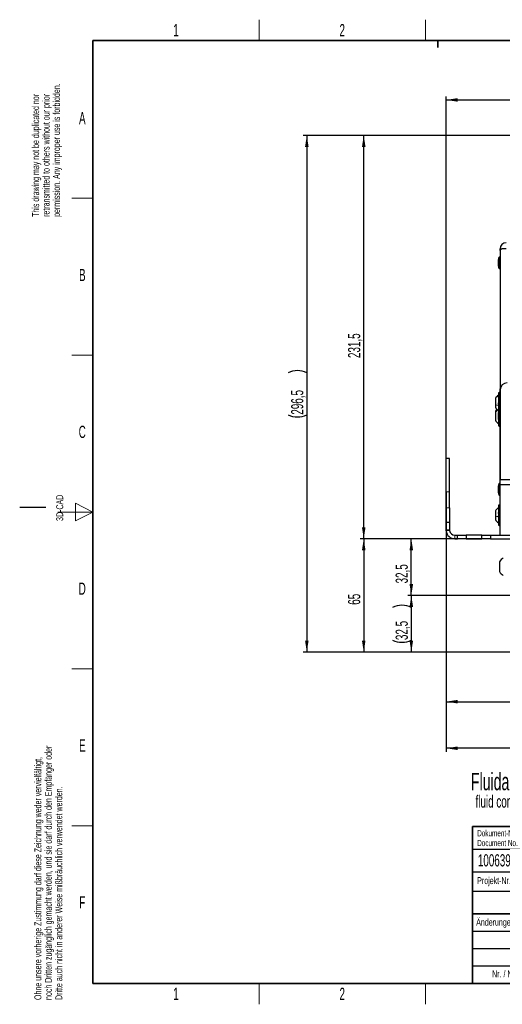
# Paper-space layout 'Blatt5' of a CAD drawing. Header units: millimetres. Extents: x 5 to 418, y 2 to 292.
# Tile 1 of 29: x 5 to 144, y 6 to 288. Entities that reach past the tile are written whole.
import ezdxf

# ---------------------------------------------------------------- set-up
doc = ezdxf.new("R2010")
doc.units = ezdxf.units.MM
doc.layers.add('SLD-0', color=7, linetype='Continuous')
doc.styles.add('SLDTEXTSTYLE0', font='TXT', dxfattribs={"width": 0.605})
doc.dimstyles.new('SLDDIMSTYLE6', dxfattribs={"dimtxt": 3.5, "dimasz": 3.302, "dimexe": 0, "dimexo": 0.0625, "dimgap": 0.875, "dimtad": 1, "dimlfac": 2, "dimrnd": 1e-09, "dimzin": 12, "dimdsep": 46, "dimtxsty": 'SLDTEXTSTYLE0', "dimsah": 1, "dimcen": 0.09, "dimadec": 0, "dimazin": 3, "dimtfac": 1, "dimtofl": 0, "dimtmove": 0, "dimatfit": 3, "dimfxl": 1, "dimfrac": 2, "dimtolj": 1, "dimtzin": 12, "dimarcsym": 0})

# ---------------------------------------------------------------- blocks, each defined once
blk = doc.blocks.new('_D_30')
at = {"layer": 'SLD-0', "color": 7}
for p, q in [((127.43, 153.05), (127.43, 91.83)), ((169.93, 123.31), (169.93, 91.83)), ((127.43, 92.83), (169.93, 92.83))]:
    blk.add_line(p, q, dxfattribs=at)
for points in [[(127.43, 92.83), (130.73, 92.32), (130.73, 93.34)], [(169.93, 92.83), (166.63, 93.34), (166.63, 92.32)]]:
    blk.add_solid(points, dxfattribs=at)
at = {"layer": 'SLD-0', "color": 7, "insert": (146.01, 97.34), "char_height": 3.5, "attachment_point": 1, "style": 'SLDTEXTSTYLE0'}
blk.add_mtext('85', dxfattribs=at)
blk = doc.blocks.new('_D_31')
at = {"layer": 'SLD-0', "color": 7}
for p, q in [((127.43, 153.05), (127.43, 78.46)), ((238.43, 118.81), (238.43, 78.46)), ((238.43, 79.46), (127.43, 79.46))]:
    blk.add_line(p, q, dxfattribs=at)
for points in [[(127.43, 79.46), (130.73, 78.96), (130.73, 79.97)], [(238.43, 79.46), (235.13, 79.97), (235.13, 78.96)]]:
    blk.add_solid(points, dxfattribs=at)
at = {"layer": 'SLD-0', "color": 7, "insert": (178.92, 83.97), "char_height": 3.5, "attachment_point": 1, "style": 'SLDTEXTSTYLE0'}
blk.add_mtext('222', dxfattribs=at)
blk = doc.blocks.new('_D_32')
at = {"layer": 'SLD-0', "color": 7}
for p, q in [((140.18, 139.56), (116.43, 139.56)), ((117.43, 123.31), (117.43, 139.56)), ((169.93, 123.31), (116.43, 123.31))]:
    blk.add_line(p, q, dxfattribs=at)
for points in [[(117.43, 139.56), (116.92, 136.26), (117.94, 136.26)], [(117.43, 123.31), (117.94, 126.61), (116.92, 126.61)]]:
    blk.add_solid(points, dxfattribs=at)
at = {"layer": 'SLD-0', "color": 7, "insert": (112.92, 126.75), "char_height": 3.5, "attachment_point": 1, "rotation": 90, "style": 'SLDTEXTSTYLE0'}
blk.add_mtext('32,5', dxfattribs=at)
blk = doc.blocks.new('_D_33')
at = {"layer": 'SLD-0', "color": 7}
for p, q in [((165.43, 123.31), (116.43, 123.31)), ((117.43, 123.31), (117.43, 107.06)), ((155.43, 107.06), (116.43, 107.06))]:
    blk.add_line(p, q, dxfattribs=at)
for centre, start, end in [((114.74, 114.49), 63.4349, 116.5651), ((114.74, 115.87), 243.4349, 296.5651)]:
    blk.add_arc(centre, 6.01, start, end, dxfattribs=at)
for points in [[(117.43, 123.31), (116.92, 120.01), (117.94, 120.01)], [(117.43, 107.06), (117.94, 110.36), (116.92, 110.36)]]:
    blk.add_solid(points, dxfattribs=at)
at = {"layer": 'SLD-0', "color": 7, "insert": (112.92, 110.5), "char_height": 3.5, "attachment_point": 1, "rotation": 90, "style": 'SLDTEXTSTYLE0'}
blk.add_mtext('32,5', dxfattribs=at)
blk = doc.blocks.new('_D_34')
at = {"layer": 'SLD-0', "color": 7}
for p, q in [((140.18, 139.56), (102.77, 139.56)), ((103.77, 139.56), (103.77, 107.06)), ((148.43, 107.06), (102.77, 107.06))]:
    blk.add_line(p, q, dxfattribs=at)
for points in [[(103.77, 139.56), (103.26, 136.26), (104.28, 136.26)], [(103.77, 107.06), (104.28, 110.36), (103.26, 110.36)]]:
    blk.add_solid(points, dxfattribs=at)
at = {"layer": 'SLD-0', "color": 7, "insert": (99.26, 120.63), "char_height": 3.5, "attachment_point": 1, "rotation": 90, "style": 'SLDTEXTSTYLE0'}
blk.add_mtext('65', dxfattribs=at)
blk = doc.blocks.new('_D_35')
at = {"layer": 'SLD-0', "color": 7}
for p, q in [((151.2, 255.31), (102.77, 255.31)), ((103.77, 139.56), (103.77, 255.31)), ((133.18, 139.56), (102.77, 139.56))]:
    blk.add_line(p, q, dxfattribs=at)
for points in [[(103.77, 255.31), (103.26, 252.01), (104.28, 252.01)], [(103.77, 139.56), (104.28, 142.86), (103.26, 142.86)]]:
    blk.add_solid(points, dxfattribs=at)
at = {"layer": 'SLD-0', "color": 7, "insert": (99.26, 191.42), "char_height": 3.5, "attachment_point": 1, "rotation": 90, "style": 'SLDTEXTSTYLE0'}
blk.add_mtext('231,5', dxfattribs=at)
blk = doc.blocks.new('_D_36')
at = {"layer": 'SLD-0', "color": 7}
for p, q in [((127.43, 162.56), (127.43, 266.48)), ((323.43, 162.56), (323.43, 266.48)), ((127.43, 265.48), (323.43, 265.48))]:
    blk.add_line(p, q, dxfattribs=at)
for points in [[(127.43, 265.48), (130.73, 264.97), (130.73, 265.99)], [(323.43, 265.48), (320.13, 265.99), (320.13, 264.97)]]:
    blk.add_solid(points, dxfattribs=at)
at = {"layer": 'SLD-0', "color": 7, "insert": (221.42, 269.99), "char_height": 3.5, "attachment_point": 1, "style": 'SLDTEXTSTYLE0'}
blk.add_mtext('392', dxfattribs=at)
blk = doc.blocks.new('_D_37')
at = {"layer": 'SLD-0', "color": 7}
for p, q in [((151.2, 255.31), (86.43, 255.31)), ((87.43, 255.31), (87.43, 107.06)), ((148.43, 107.06), (86.43, 107.06))]:
    blk.add_line(p, q, dxfattribs=at)
for centre, start, end in [((84.74, 181.83), 63.4349, 116.5651), ((84.74, 180.54), 243.4349, 296.5651)]:
    blk.add_arc(centre, 6.01, start, end, dxfattribs=at)
for points in [[(87.43, 255.31), (86.92, 252.01), (87.94, 252.01)], [(87.43, 107.06), (87.94, 110.36), (86.92, 110.36)]]:
    blk.add_solid(points, dxfattribs=at)
at = {"layer": 'SLD-0', "color": 7, "insert": (82.92, 175.17), "char_height": 3.5, "attachment_point": 1, "rotation": 90, "style": 'SLDTEXTSTYLE0'}
blk.add_mtext('296,5', dxfattribs=at)

psp = doc.layouts.new('Blatt5')

# ---------------------------------------------------------------- linework, layer by layer
at = {"color": 7, "linetype": 'Continuous', "lineweight": 25}
for p, q in [((142.9299, 220.3895), (142.6799, 220.3895)), ((142.6799, 217.1245), (142.6799, 220.3895)), ((142.9299, 222.757), (143.4299, 222.757)), ((142.9299, 222.257), (142.9299, 222.757)), ((142.9299, 222.257), (142.9299, 182.707)), ((144.6799, 222.757), (143.4299, 222.757)), ((142.4299, 217.786), (142.4299, 219.7281)), ((142.6799, 217.1245), (142.9299, 217.1245)), ((142.4299, 181.257), (142.4299, 177.628)), ((142.9299, 182.707), (142.9953, 182.707)), ((142.9299, 182.707), (142.9299, 182.557)), ((142.9299, 182.557), (142.9706, 182.557)), ((142.9299, 156.557), (142.9299, 182.557)), ((142.9549, 182.307), (142.9549, 156.557)), ((141.5549, 179.7945), (141.5549, 178.1312)), ((141.5549, 178.1312), (141.5549, 177.3195)), ((141.5549, 176.0445), (141.5549, 175.7793)), ((141.5549, 175.7793), (141.5549, 173.5695)), ((142.4299, 177.628), (142.4299, 175.857)), ((142.4299, 175.857), (142.4299, 175.7808)), ((142.4313, 175.8307), (142.4299, 175.7781)), ((142.4299, 173.836), (142.4299, 175.7781)), ((142.6799, 173.1745), (142.6799, 175.607)), ((142.4299, 173.836), (142.4299, 172.107)), ((142.6799, 173.1745), (142.9299, 173.1745)), ((128.4299, 162.557), (127.4299, 162.557)), ((127.4299, 153.054), (127.4299, 162.557)), ((128.4299, 153.054), (128.4299, 162.557)), ((142.9299, 155.3895), (142.6799, 155.3895)), ((142.6799, 152.1245), (142.6799, 155.3895)), ((142.9299, 155.057), (142.9299, 156.557)), ((142.9299, 156.557), (149.6888, 156.557)), ((127.4299, 148.4388), (127.4299, 153.054)), ((128.4299, 148.4388), (128.4299, 153.054)), ((142.4299, 152.786), (142.4299, 154.7281)), ((210.5299, 155.057), (142.9299, 155.057)), ((142.9299, 140.557), (142.9299, 155.057)), ((142.6799, 152.1245), (142.9299, 152.1245)), ((127.4299, 144.307), (127.4299, 148.4388)), ((128.4299, 148.4388), (128.4299, 144.307)), ((141.5549, 147.5445), (141.5549, 146.0895)), ((142.4299, 149.007), (142.4299, 145.8324)), ((127.4299, 142.057), (127.4299, 144.307)), ((127.4299, 144.307), (128.4299, 144.307)), ((128.4299, 144.307), (128.4299, 142.057)), ((141.5549, 146.0895), (141.5549, 145.0696)), ((142.4299, 145.8324), (142.4299, 143.607)), ((128.4299, 142.057), (127.4299, 142.057)), ((127.4425, 141.807), (127.4299, 142.057)), ((128.4375, 141.907), (127.4425, 141.807)), ((128.4375, 141.907), (128.4299, 142.057)), ((129.9299, 140.557), (130.6799, 140.557)), ((129.9299, 139.557), (130.6799, 139.557)), ((130.6799, 139.557), (130.6799, 140.557)), ((130.6799, 140.557), (133.1799, 140.557)), ((133.1799, 139.557), (130.6799, 139.557)), ((133.1799, 140.557), (133.1799, 139.557)), ((137.6799, 140.557), (133.1799, 140.557)), ((133.1799, 139.557), (137.6799, 139.557)), ((137.6799, 139.557), (137.6799, 140.557)), ((137.6799, 140.557), (140.1799, 140.557)), ((140.1799, 139.557), (137.6799, 139.557)), ((140.1799, 140.557), (140.1799, 139.557)), ((140.1799, 140.557), (310.6799, 140.557)), ((140.1799, 139.557), (310.6799, 139.557)), ((142.7799, 132.932), (142.7799, 130.182))]:
    psp.add_line(p, q, dxfattribs=at)
at = {"color": 7, "linetype": 'Continuous', "lineweight": 18}
for p, q in [((128.4299, 153.054), (127.4299, 153.054)), ((127.4299, 148.4388), (128.4299, 148.4388)), ((129.9299, 139.557), (129.9299, 140.557))]:
    psp.add_line(p, q, dxfattribs=at)
at = {"color": 7, "linetype": 'Continuous', "lineweight": 25}
for centre, radius, start, end in [((144.6799, 222.757), 1.75, 90, 180), ((143.4299, 219.7281), 1, 138.590378, 180), ((143.4299, 222.257), 0.5, 90, 180), ((143.4299, 217.786), 1, 180, 221.409622), ((144.9549, 182.307), 2, 90, 180), ((142.6799, 181.257), 0.25, 0, 180), ((142.6799, 175.857), 0.25, 180, 360), ((143.4299, 173.836), 1, 180, 221.409622), ((142.6799, 172.107), 0.25, 180, 360), ((143.4299, 154.7281), 1, 138.590378, 180), ((143.4299, 152.786), 1, 180, 221.409622), ((142.6799, 149.007), 0.25, 0, 180), ((129.9299, 142.057), 2.5, 185.73917, 270), ((129.9299, 142.057), 1.5, 185.73917, 270), ((142.6799, 143.607), 0.25, 180, 360), ((145.0439, 131.8715), 2.5, 119.049785, 154.900083), ((145.0439, 131.2425), 2.5, 205.099917, 240.950215)]:
    psp.add_arc(centre, radius, start, end, dxfattribs=at)
for points, knots in [([(142.4299, 180.757), (142.2565, 180.6217), (141.9097, 180.351), (141.6732, 179.98), (141.5549, 179.7945)], [0, 0, 0, 0, 0.50000014, 1, 1, 1, 1]), ([(142.5155, 178.1781), (142.5038, 178.1816), (142.4804, 178.1887), (142.4528, 178.2281), (142.4345, 178.2874), (142.4277, 178.3627), (142.4343, 178.4431), (142.4526, 178.5164), (142.4803, 178.5756), (142.5038, 178.5982), (142.5155, 178.6095)], [0, 0, 0, 0, 0.12522067, 0.24948138, 0.37432391, 0.49906134, 0.62389537, 0.74938732, 0.87444029, 1, 1, 1, 1]), ([(141.5549, 177.3195), (141.6732, 177.134), (141.9097, 176.7631), (142.2565, 176.4924), (142.4299, 176.357)], [0, 0, 0, 0, 0.499999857, 1, 1, 1, 1]), ([(142.0586, 176.682), (142.0172, 176.6475), (141.8081, 176.4725), (141.6676, 176.2351), (141.5549, 176.0445)], [0, 0, 0, 0, 0.19753061, 1, 1, 1, 1]), ([(142.0585, 176.682), (142.0172, 176.6475), (141.8081, 176.4725), (141.6676, 176.2351), (141.5549, 176.0445)], [0, 0, 0, 0, 0.197523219, 1, 1, 1, 1]), ([(142.0586, 176.682), (142.0173, 176.6474), (141.8081, 176.4725), (141.6676, 176.235), (141.5549, 176.0445)], [0, 0, 0, 0, 0.19756329, 1, 1, 1, 1]), ([(142.0585, 176.682), (142.0172, 176.6475), (141.8081, 176.4725), (141.6676, 176.2351), (141.5549, 176.0445)], [0, 0, 0, 0, 0.19752324, 1, 1, 1, 1]), ([(141.5779, 175.892), (141.5783, 175.8913), (141.5846, 175.8814), (141.606, 175.8427), (141.629, 175.8012), (141.6405, 175.7805)], [0, 0, 0, 0, 0.03655691, 0.516889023, 1, 1, 1, 1]), ([(141.5549, 173.5695), (141.6732, 173.3841), (141.9097, 173.0131), (142.2565, 172.7424), (142.4299, 172.607)], [0, 0, 0, 0, 0.49999995, 1, 1, 1, 1]), ([(141.5549, 173.5695), (141.6732, 173.384), (141.9097, 173.0131), (142.2565, 172.7424), (142.4299, 172.607)], [0, 0, 0, 0, 0.49999999, 1, 1, 1, 1]), ([(141.5549, 173.5695), (141.6732, 173.384), (141.9097, 173.0131), (142.2565, 172.7424), (142.4299, 172.607)], [0, 0, 0, 0, 0.49999999, 1, 1, 1, 1]), ([(142.5155, 174.2505), (142.5038, 174.2491), (142.4804, 174.2464), (142.4528, 174.2716), (142.4345, 174.3192), (142.4277, 174.3873), (142.4343, 174.466), (142.4526, 174.5433), (142.4803, 174.6111), (142.5038, 174.6417), (142.5155, 174.6571)], [0, 0, 0, 0, 0.125193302, 0.249438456, 0.374279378, 0.499024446, 0.623868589, 0.749368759, 0.874430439, 1, 1, 1, 1]), ([(142.4299, 148.507), (142.2565, 148.3716), (141.9097, 148.1009), (141.6732, 147.73), (141.5549, 147.5445)], [0, 0, 0, 0, 0.500000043, 1, 1, 1, 1]), ([(142.4299, 148.507), (142.2565, 148.3716), (141.9097, 148.1009), (141.6732, 147.73), (141.5549, 147.5445)], [0, 0, 0, 0, 0.50000004, 1, 1, 1, 1]), ([(142.4299, 148.507), (142.2565, 148.3717), (141.9097, 148.101), (141.6732, 147.73), (141.5549, 147.5445)], [0, 0, 0, 0, 0.50000015, 1, 1, 1, 1]), ([(142.4749, 146.834), (142.4677, 146.852), (142.4508, 146.8939), (142.4347, 146.9651), (142.4276, 147.0348), (142.4345, 147.0854), (142.4491, 147.1109), (142.4639, 147.1095), (142.4691, 147.109)], [0, 0, 0, 0, 0.141518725, 0.330086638, 0.518509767, 0.707082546, 0.89664623, 1, 1, 1, 1]), ([(141.5549, 145.0696), (141.6732, 144.8841), (141.9097, 144.5131), (142.2565, 144.2424), (142.4299, 144.1071)], [0, 0, 0, 0, 0.49999996, 1, 1, 1, 1]), ([(141.5549, 145.0696), (141.6732, 144.8841), (141.9097, 144.5131), (142.2565, 144.2424), (142.4299, 144.1071)], [0, 0, 0, 0, 0.49999996, 1, 1, 1, 1]), ([(141.5549, 145.0696), (141.6732, 144.8841), (141.9097, 144.5131), (142.2565, 144.2424), (142.4299, 144.1071)], [0, 0, 0, 0, 0.49999985, 1, 1, 1, 1]), ([(142.5155, 145.7775), (142.5038, 145.7769), (142.4804, 145.7758), (142.4528, 145.8034), (142.4345, 145.853), (142.4277, 145.9224), (142.4343, 146.0016), (142.4526, 146.0785), (142.4803, 146.1451), (142.5038, 146.1745), (142.5155, 146.1893)], [0, 0, 0, 0, 0.12522067, 0.24948138, 0.37432391, 0.49906134, 0.62389537, 0.74938732, 0.87444029, 1, 1, 1, 1])]:
    psp.add_open_spline(points, degree=3, knots=knots, dxfattribs=at)
at = {"color": 7, "linetype": 'Continuous', "lineweight": 18}
for points in [[(142.4299, 177.8001), (142.2565, 177.8466), (141.9097, 177.9398), (141.6732, 178.0674), (141.5549, 178.1312)], [(142.4299, 145.9203), (142.2565, 145.9441), (141.9097, 145.9917), (141.6732, 146.0569), (141.5549, 146.0895)]]:
    psp.add_open_spline(points, degree=3, dxfattribs=at)
psp.add_open_spline([(142.3157, 176.457), (142.1834, 176.3746), (141.879, 176.1851), (141.672, 175.9259), (141.5549, 175.7793)], degree=3, knots=[0, 0, 0, 0, 0.43445226, 1, 1, 1, 1], dxfattribs=at)
at = {"color": 7, "linetype": 'Continuous', "lineweight": 25}
for points in [[(142.4299, 148.507), (142.2565, 148.3717), (141.9097, 148.101), (141.6732, 147.73), (141.5549, 147.5445)], [(142.4299, 148.5069), (142.2565, 148.3716), (141.9097, 148.1009), (141.6732, 147.7299), (141.5549, 147.5445)], [(141.5549, 145.0696), (141.6732, 144.8841), (141.9097, 144.5132), (142.2565, 144.2425), (142.4299, 144.1071)], [(141.5549, 145.0695), (141.6732, 144.884), (141.9097, 144.5131), (142.2565, 144.2424), (142.4299, 144.107)]]:
    psp.add_open_spline(points, degree=3, dxfattribs=at)
at = {"layer": 'SLD-0', "color": 7, "lineweight": 18}
for p, q in [((73.75, 282.5), (73.75, 288.5)), ((121.5, 282.5), (121.5, 288.5)), ((20, 237.25), (26, 237.25)), ((20, 192.25), (26, 192.25)), ((20, 102.25), (26, 102.25)), ((20, 57.25), (26, 57.25)), ((73.75, 6), (73.75, 12)), ((121.5, 6), (121.5, 12))]:
    psp.add_line(p, q, dxfattribs=at)
at = {"layer": 'SLD-0', "color": 7, "lineweight": 35}
for p, q in [((408, 282.5), (26, 282.5)), ((26, 282.5), (26, 12)), ((135, 57), (408, 57)), ((135, 57), (135, 12)), ((135, 32), (202.5, 32)), ((26, 12), (408, 12)), ((135, 12), (408, 12))]:
    psp.add_line(p, q, dxfattribs=at)
at = {"layer": 'SLD-0', "color": 7}
for p, q in [((125, 280.5), (125, 282.5)), ((125, 282.5), (125, 280.5)), ((12.5, 148.5), (5, 148.5)), ((135, 50.5), (202.5, 50.5)), ((135, 38.5), (202.5, 38.5)), ((135, 27), (202.5, 27)), ((135, 22), (202.5, 22)), ((135, 17), (202.5, 17))]:
    psp.add_line(p, q, dxfattribs=at)
at = {"layer": 'SLD-0', "color": 7, "linetype": 'Continuous', "lineweight": 18}
for p, q in [((26, 147.25), (21, 149.75)), ((21, 149.75), (21, 144.75)), ((16, 147.25), (26, 147.25)), ((21, 144.75), (26, 147.25))]:
    psp.add_line(p, q, dxfattribs=at)
at = {"layer": 'SLD-0', "color": 7, "lineweight": 25}
psp.add_line((135, 44), (202.5, 44), dxfattribs=at)

# ---------------------------------------------------------------- texts
at = {"layer": 'SLD-0', "color": 7, "char_height": 2, "attachment_point": 1, "rotation": 90, "style": 'SLDTEXTSTYLE0'}
for s, insert in [('permission. Any improper use is forbidden.', (14.5783, 231.9088)), ('retransmitted to others without our prior', (11.5783, 231.9088)), ('This drawing may not be duplicated nor', (8.5783, 231.9088)), ('3D-CAD', (15.4939, 144.6806)), ('noch Dritten zugänglich gemacht werden, und sie darf durch den Empfänger oder', (12.2299, 7.2381)), ('Ohne unsere vorherige Zustimmung darf diese Zeichnung weder vervielfältigt,', (9.2299, 7.2381)), ('Dritte auch nicht in anderer Weise mißbräuchlich verwendet werden.', (15.2299, 7.2381))]:
    psp.add_mtext(s, dxfattribs=dict(at, insert=insert))
at = {"layer": 'SLD-0', "color": 7, "style": 'SLDTEXTSTYLE0'}
for s, insert, char_height, attachment_point in [('1', (49.8527, 287.243), 3.5, 2), ('2', (97.6027, 287.243), 3.5, 2), ('A', (22.9816, 262.0011), 3.5, 2), ('B', (22.9816, 217.0011), 3.5, 2), ('C', (22.9597, 172.0011), 3.5, 2), ('D', (22.9597, 127.0011), 3.5, 2), ('E', (22.9816, 82.0011), 3.5, 2), ('Dokument-Nr. /', (136.354, 55.9891), 1.8, 1), ('Document No.', (136.354, 53.1891), 1.8, 1), ('10063942', (136.5297, 49.0581), 3.5, 1), ('Projekt-Nr. / Project No.', (136.3454, 42.4834), 2, 1), ('F', (22.9536, 37.0011), 3.5, 2), ('Änderungen / Modifications', (136.0531, 30.5619), 2, 1), ('Nr. / No.', (140.6365, 15.7244), 2, 1), ('1', (49.8527, 10.743), 3.5, 2), ('2', (97.6027, 10.743), 3.5, 2)]:
    psp.add_mtext(s, dxfattribs=dict(at, insert=insert, char_height=char_height, attachment_point=attachment_point))
at = {"layer": 'SLD-0', "attachment_point": 1, "style": 'SLDTEXTSTYLE0'}
for s, insert, char_height in [('Fluidanschluss', (134.5509, 72.4072), 5), ('fluid connection', (135.8634, 65.9387), 3.5)]:
    psp.add_mtext(s, dxfattribs=dict(at, insert=insert, char_height=char_height))

# ---------------------------------------------------------------- dimensions: what is measured, and where the dimension line sits
at = {"layer": 'SLD-0', "color": 7}
for base, p1, p2, picture, middle in [((323.4299, 265.4774), (127.4299, 162.557), (323.4299, 162.557), '_D_36', (225.4299, 265.4774)), ((169.9299, 92.8323), (127.4299, 153.054), (169.9299, 123.307), '_D_30', (148.6799, 92.8323)), ((127.4299, 79.4631), (238.4299, 118.807), (127.4299, 153.054), '_D_31', (182.9299, 79.4631))]:
    dim = psp.add_linear_dim(base=base, p1=p1, p2=p2, dimstyle='SLDDIMSTYLE6', dxfattribs=at)
    dim.commit()
    dim.dimension.update_dxf_attribs({"geometry": picture, "text_midpoint": middle, "dimtype": 160})
for base, p1, p2, picture, middle in [((87.4274, 107.057), (151.2043, 255.307), (148.4299, 107.057), '_D_37', (87.4274, 181.182)), ((117.4274, 107.057), (165.4299, 123.307), (155.4299, 107.057), '_D_33', (117.4274, 115.182))]:
    dim = psp.add_linear_dim(base=base, p1=p1, p2=p2, angle=90, text='(<>)', dimstyle='SLDDIMSTYLE6', dxfattribs=at)
    dim.commit()
    dim.dimension.update_dxf_attribs({"geometry": picture, "text_midpoint": middle, "dimtype": 160})
for base, p1, p2, picture, middle in [((103.7697, 255.307), (133.1799, 139.557), (151.2043, 255.307), '_D_35', (103.7697, 197.432)), ((103.7697, 107.057), (140.1799, 139.557), (148.4299, 107.057), '_D_34', (103.7697, 123.307)), ((117.4274, 139.557), (169.9299, 123.307), (140.1799, 139.557), '_D_32', (117.4274, 131.432))]:
    dim = psp.add_linear_dim(base=base, p1=p1, p2=p2, angle=90, dimstyle='SLDDIMSTYLE6', dxfattribs=at)
    dim.commit()
    dim.dimension.update_dxf_attribs({"geometry": picture, "text_midpoint": middle, "dimtype": 160})

doc.saveas('drawing.dxf')
